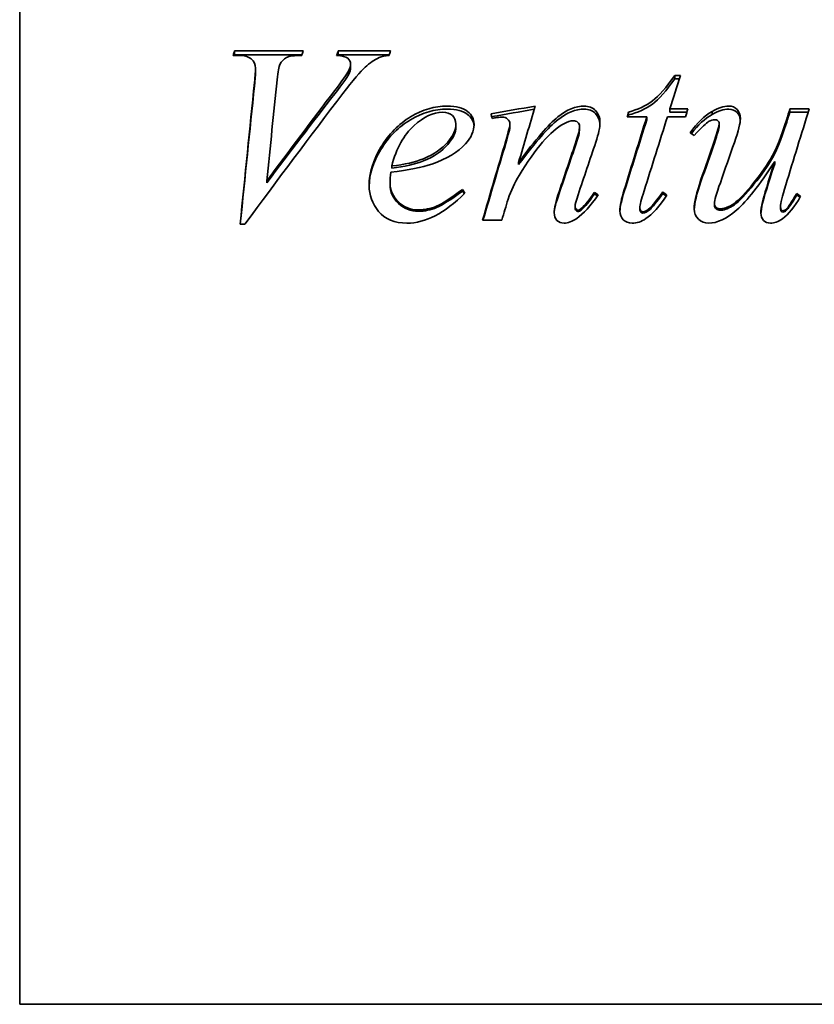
# Model space of a CAD drawing. Header units: millimetres. Extents: x 263 to 577, y 110 to 484.
# Tile 2 of 6: x 263 to 331, y 257 to 342. Entities that reach past the tile are written whole.
import ezdxf

# ---------------------------------------------------------------- set-up
doc = ezdxf.new("R2010")
doc.units = ezdxf.units.MM
doc.header["$LTSCALE"] = 2
doc.layers.add('Krawędzie widoczne(ISO)', color=7, linetype='Continuous', lineweight=35, true_color=0x262659)

msp = doc.modelspace()

# ---------------------------------------------------------------- linework, layer by layer
at = {"layer": 'Krawędzie widoczne(ISO)'}
for p, q in [((262.899, 379.61), (262.899, 257.21)), ((281.39, 339.333), (287.321, 339.333)), ((281.39, 338.991), (281.39, 339.333)), ((290.336, 339.333), (294.833, 339.333)), ((290.336, 338.991), (290.336, 339.333)), ((281.684, 338.953), (281.28, 338.953)), ((281.39, 338.991), (287.211, 338.991)), ((290.336, 338.991), (294.734, 338.991)), ((283.216, 337.535), (283.216, 337.853)), ((291.243, 337.329), (291.243, 337.643)), ((291.402, 337.889), (291.402, 338.212)), ((319.319, 337.224), (319.809, 337.224)), ((319.319, 336.917), (319.319, 337.224)), ((319.319, 336.917), (319.713, 336.917)), ((318.914, 334.334), (320.446, 334.334)), ((318.914, 334.073), (318.914, 334.334)), ((329.233, 334.334), (330.912, 334.334)), ((329.233, 334.073), (329.233, 334.334)), ((316.917, 333.646), (315.226, 333.646)), ((315.336, 333.817), (315.336, 334.073)), ((316.917, 333.397), (316.917, 333.646)), ((320.262, 333.646), (318.694, 333.646)), ((318.914, 334.073), (320.377, 334.073)), ((322.554, 333.864), (322.554, 334.12)), ((328.976, 333.199), (328.976, 333.444)), ((329.233, 334.073), (330.83, 334.073)), ((300.471, 332.801), (300.471, 333.04)), ((305.128, 332.813), (305.128, 333.052)), ((311.12, 332.602), (311.12, 332.838)), ((323.155, 332.86), (323.155, 333.1)), ((294.944, 329.242), (294.944, 329.422)), ((305.875, 329.538), (305.875, 329.723)), ((327.934, 329.621), (327.934, 329.807)), ((284.184, 327.983), (284.184, 328.142)), ((294.809, 327.828), (294.809, 327.984)), ((301.034, 327.244), (301.034, 327.391)), ((312.395, 327.005), (312.395, 327.148)), ((318.289, 327.041), (318.289, 327.185)), ((329.833, 326.922), (329.833, 327.063)), ((310.74, 325.847), (310.74, 325.97)), ((311.267, 325.631), (311.267, 325.751)), ((316.316, 325.715), (316.316, 325.836)), ((317.235, 325.715), (317.235, 325.836)), ((322.75, 326.062), (322.75, 326.189)), ((328.436, 325.799), (328.436, 325.921)), ((282.297, 324.411), (281.892, 324.411)), ((304.429, 324.753), (302.775, 324.753)), ((347.099, 257.21), (262.899, 257.21))]:
    msp.add_line(p, q, dxfattribs=at)
for points in [[(281.28, 338.953), (281.316, 339.08), (281.353, 339.207), (281.39, 339.333)], [(287.321, 339.333), (287.28, 339.207), (287.239, 339.08), (287.199, 338.953)], [(290.201, 338.953), (290.246, 339.08), (290.291, 339.207), (290.336, 339.333)], [(294.833, 339.333), (294.797, 339.207), (294.76, 339.08), (294.723, 338.953)], [(281.378, 338.953), (281.382, 338.966), (281.386, 338.979), (281.39, 338.991)], [(290.319, 338.944), (290.324, 338.96), (290.33, 338.976), (290.336, 338.991)], [(294.723, 338.953), (294.364, 338.922), (294.078, 338.857), (293.865, 338.756)], [(283.13, 336.628), (283.187, 337.237), (283.216, 337.643), (283.216, 337.853)], [(285.299, 338.154), (285.226, 338), (285.152, 337.563), (285.079, 336.839)], [(290.042, 335.925), (290.679, 336.755), (291.079, 337.325), (291.243, 337.643)], [(291.243, 337.643), (291.349, 337.86), (291.402, 338.05), (291.402, 338.212)], [(291.243, 337.329), (291.349, 337.543), (291.402, 337.729), (291.402, 337.889)], [(283.13, 336.331), (283.187, 336.929), (283.216, 337.329), (283.216, 337.535)], [(285.079, 336.839), (284.78, 333.995), (284.482, 331.086), (284.184, 328.142)], [(290.042, 335.639), (290.679, 336.455), (291.079, 337.016), (291.243, 337.329)], [(319.809, 337.224), (319.511, 336.268), (319.213, 335.304), (318.914, 334.334)], [(281.892, 324.411), (282.305, 328.554), (282.717, 332.654), (283.13, 336.628)], [(281.902, 324.411), (282.311, 328.453), (282.721, 332.453), (283.13, 336.331)], [(284.184, 328.142), (286.137, 330.771), (288.089, 333.373), (290.042, 335.925)], [(290.74, 335.666), (287.926, 331.994), (285.111, 328.22), (282.297, 324.411)], [(284.184, 327.983), (286.137, 330.569), (288.089, 333.128), (290.042, 335.639)], [(303.498, 333.919), (304.768, 334.14), (306.039, 334.361), (307.309, 334.582)], [(303.559, 333.676), (304.781, 333.885), (306.004, 334.095), (307.226, 334.303)], [(307.309, 334.582), (306.831, 332.978), (306.353, 331.357), (305.875, 329.723)], [(320.446, 334.334), (320.385, 334.105), (320.324, 333.876), (320.262, 333.646)], [(322.554, 334.12), (323.069, 334.428), (323.543, 334.582), (323.976, 334.582)], [(322.554, 333.864), (323.069, 334.167), (323.543, 334.318), (323.976, 334.318)], [(330.912, 334.334), (330.238, 332.18), (329.564, 329.995), (328.89, 327.791)], [(328.976, 333.444), (329.061, 333.741), (329.147, 334.038), (329.233, 334.334)], [(303.596, 333.527), (303.563, 333.658), (303.53, 333.789), (303.498, 333.919)], [(304, 333.587), (303.865, 333.567), (303.73, 333.547), (303.596, 333.527)], [(304.454, 333.634), (304.372, 333.634), (304.221, 333.618), (304, 333.587)], [(310.581, 333.326), (310.36, 333.326), (310.091, 333.238), (309.772, 333.064)], [(314.98, 327.379), (315.626, 329.488), (316.271, 331.581), (316.917, 333.646)], [(314.98, 327.232), (315.626, 329.307), (316.271, 331.366), (316.917, 333.397)], [(315.226, 333.646), (315.262, 333.789), (315.299, 333.931), (315.336, 334.073)], [(315.291, 333.646), (315.306, 333.703), (315.321, 333.76), (315.336, 333.817)], [(318.694, 333.646), (318.024, 331.545), (317.354, 329.416), (316.684, 327.27)], [(320.642, 332.289), (321.247, 333.125), (321.884, 333.734), (322.554, 334.12)], [(320.754, 332.211), (321.325, 332.957), (321.925, 333.507), (322.554, 333.864)], [(324.98, 333.516), (324.98, 333.128), (324.809, 332.442), (324.466, 331.452)], [(328.976, 333.199), (329.061, 333.491), (329.147, 333.782), (329.233, 334.073)], [(302.039, 333.028), (302.039, 332.433), (301.79, 331.864), (301.292, 331.321)], [(304.772, 331.596), (305.009, 332.402), (305.128, 332.885), (305.128, 333.052)], [(304.772, 331.381), (305.009, 332.173), (305.128, 332.649), (305.128, 332.813)], [(310.838, 331.584), (311.026, 332.127), (311.12, 332.544), (311.12, 332.838)], [(310.838, 331.369), (311.026, 331.903), (311.12, 332.313), (311.12, 332.602)], [(312.885, 333.183), (312.885, 332.755), (312.766, 332.187), (312.53, 331.476)], [(322.738, 331.608), (323.016, 332.406), (323.155, 332.901), (323.155, 333.1)], [(322.738, 331.392), (323.016, 332.177), (323.155, 332.665), (323.155, 332.86)], [(320.985, 332.05), (320.871, 332.13), (320.757, 332.21), (320.642, 332.289)], [(301.292, 331.321), (300.638, 330.61), (299.678, 330.032), (298.412, 329.591)], [(302.775, 324.753), (303.44, 327.052), (304.106, 329.338), (304.772, 331.596)], [(302.805, 324.753), (303.461, 326.98), (304.116, 329.194), (304.772, 331.381)], [(309.368, 327.209), (309.858, 328.676), (310.348, 330.136), (310.838, 331.584)], [(309.368, 327.065), (309.858, 328.509), (310.348, 329.944), (310.838, 331.369)], [(312.53, 331.476), (312.019, 329.972), (311.508, 328.455), (310.998, 326.93)], [(321.586, 328.251), (321.97, 329.375), (322.354, 330.495), (322.738, 331.608)], [(321.586, 328.09), (321.97, 329.196), (322.354, 330.298), (322.738, 331.392)], [(324.466, 331.452), (324.061, 330.303), (323.657, 329.146), (323.253, 327.984)], [(294.944, 329.422), (296.063, 329.542), (296.974, 329.751), (297.677, 330.048)], [(298.412, 329.591), (297.57, 329.293), (296.39, 329.06), (294.87, 328.891)], [(294.944, 329.242), (296.063, 329.361), (296.974, 329.566), (297.677, 329.858)], [(326.892, 326.347), (327.015, 326.849), (327.362, 328.009), (327.934, 329.807)], [(326.892, 326.217), (327.015, 326.711), (327.362, 327.852), (327.934, 329.621)], [(294.87, 328.891), (294.829, 328.529), (294.809, 328.226), (294.809, 327.984)], [(305.912, 328.601), (305.536, 327.981), (305.222, 327.302), (304.968, 326.566)], [(320.998, 325.727), (320.998, 326.278), (321.194, 327.122), (321.586, 328.251)], [(301.034, 327.391), (301.108, 327.286), (301.181, 327.181), (301.255, 327.075)], [(320.999, 325.673), (321.014, 326.216), (321.209, 327.023), (321.586, 328.09)], [(323.253, 327.984), (322.918, 327.04), (322.75, 326.44), (322.75, 326.189)], [(328.89, 327.791), (328.588, 326.806), (328.436, 326.181), (328.436, 325.921)], [(301.255, 327.075), (299.507, 325.361), (297.84, 324.497), (296.255, 324.497)], [(301.034, 327.244), (301.088, 327.169), (301.142, 327.093), (301.196, 327.017)], [(304.968, 326.566), (304.789, 325.962), (304.609, 325.358), (304.429, 324.753)], [(308.939, 325.398), (308.939, 325.755), (309.082, 326.36), (309.368, 327.209)], [(308.94, 325.341), (308.954, 325.698), (309.097, 326.273), (309.368, 327.065)], [(310.998, 326.93), (310.826, 326.404), (310.74, 326.084), (310.74, 325.97)], [(312.738, 326.942), (312.084, 325.987), (311.467, 325.309), (310.887, 324.911)], [(311.267, 325.751), (311.61, 326.051), (311.986, 326.518), (312.395, 327.148)], [(311.267, 325.631), (311.61, 325.926), (311.986, 326.385), (312.395, 327.005)], [(312.395, 327.148), (312.509, 327.08), (312.623, 327.011), (312.738, 326.942)], [(312.395, 327.005), (312.486, 326.951), (312.578, 326.897), (312.67, 326.843)], [(314.601, 325.569), (314.601, 325.966), (314.727, 326.57), (314.98, 327.379)], [(314.602, 325.514), (314.614, 325.905), (314.74, 326.478), (314.98, 327.232)], [(316.684, 327.27), (316.439, 326.534), (316.316, 326.055), (316.316, 325.836)], [(318.657, 326.918), (318.02, 325.947), (317.411, 325.268), (316.831, 324.887)], [(317.235, 325.836), (317.391, 325.982), (317.742, 326.433), (318.289, 327.185)], [(317.235, 325.715), (317.391, 325.859), (317.742, 326.302), (318.289, 327.041)], [(318.289, 327.185), (318.412, 327.096), (318.534, 327.007), (318.657, 326.918)], [(318.289, 327.041), (318.391, 326.969), (318.493, 326.896), (318.594, 326.823)], [(330.164, 326.809), (329.658, 325.918), (329.135, 325.273), (328.596, 324.874)], [(329.833, 327.063), (329.944, 326.978), (330.054, 326.893), (330.164, 326.809)], [(329.833, 326.922), (329.925, 326.852), (330.017, 326.783), (330.109, 326.713)], [(310.985, 325.617), (311.059, 325.617), (311.153, 325.662), (311.267, 325.751)], [(316.586, 325.471), (316.749, 325.471), (316.966, 325.593), (317.235, 325.836)], [(316.586, 325.356), (316.749, 325.356), (316.966, 325.476), (317.235, 325.715)], [(326.745, 325.362), (326.745, 325.613), (326.794, 325.942), (326.892, 326.347)], [(326.746, 325.312), (326.754, 325.55), (326.802, 325.852), (326.892, 326.217)], [(310.887, 324.911), (310.479, 324.635), (310.115, 324.497), (309.797, 324.497)], [(310.985, 325.5), (311.059, 325.5), (311.153, 325.543), (311.267, 325.631)], [(316.831, 324.887), (316.447, 324.627), (316.055, 324.497), (315.655, 324.497)], [(328.596, 324.874), (328.244, 324.623), (327.901, 324.497), (327.566, 324.497)]]:
    msp.add_open_spline(points, degree=3, dxfattribs=at)
for points, knots in [([(283.216, 337.853), (283.216, 338.17), (283.093, 338.433), (282.848, 338.641), (282.603, 338.849), (282.215, 338.953), (281.684, 338.953)], [0, 0, 0, 0, 1, 1, 1, 2, 2, 2, 2]), ([(287.199, 338.953), (286.553, 338.945), (286.112, 338.882), (285.875, 338.762), (285.638, 338.643), (285.446, 338.441), (285.299, 338.154)], [0, 0, 0, 0, 1, 1, 1, 2, 2, 2, 2]), ([(291.402, 338.212), (291.402, 338.398), (291.318, 338.56), (291.151, 338.699), (290.983, 338.837), (290.667, 338.922), (290.201, 338.953)], [0, 0, 0, 0, 1, 1, 1, 2, 2, 2, 2]), ([(293.865, 338.756), (293.457, 338.572), (293.052, 338.296), (292.652, 337.928), (292.252, 337.56), (291.614, 336.811), (290.74, 335.666)], [0, 0, 0, 0, 1, 1, 1, 2, 2, 2, 2]), ([(315.336, 334.073), (316.153, 334.286), (316.843, 334.606), (317.407, 335.031), (317.971, 335.455), (318.608, 336.19), (319.319, 337.224)], [0, 0, 0, 0, 1, 1, 1, 2, 2, 2, 2]), ([(315.336, 333.817), (316.153, 334.027), (316.843, 334.341), (317.407, 334.759), (317.971, 335.177), (318.608, 335.899), (319.319, 336.917)], [0, 0, 0, 0, 1, 1, 1, 2, 2, 2, 2]), ([(292.995, 327.73), (292.995, 328.82), (293.334, 329.928), (294.012, 331.051), (294.69, 332.174), (295.542, 333.041), (296.568, 333.658), (297.593, 334.275), (298.649, 334.582), (299.735, 334.582)], [0, 0, 0, 0, 1, 1, 1, 2, 2, 2, 3, 3, 3, 3]), ([(292.996, 327.661), (293.013, 328.706), (293.352, 329.768), (294.012, 330.844), (294.69, 331.949), (295.542, 332.802), (296.568, 333.409), (297.593, 334.016), (298.649, 334.318), (299.735, 334.318)], [0.025776, 0.025776, 0.025776, 0.025776, 1, 1, 1, 2, 2, 2, 3, 3, 3, 3]), ([(299.735, 334.582), (300.52, 334.582), (301.1, 334.428), (301.476, 334.12), (301.851, 333.813), (302.039, 333.449), (302.039, 333.028)], [0, 0, 0, 0, 1, 1, 1, 2, 2, 2, 2]), ([(299.735, 334.318), (300.52, 334.318), (301.1, 334.167), (301.476, 333.864), (301.819, 333.587), (302.006, 333.264), (302.035, 332.895)], [0, 0, 0, 0, 1, 1, 1, 1.913818, 1.913818, 1.913818, 1.913818]), ([(305.875, 329.723), (307.346, 331.722), (308.473, 333.021), (309.257, 333.646), (310.042, 334.271), (310.797, 334.582), (311.525, 334.582)], [0, 0, 0, 0, 1, 1, 1, 2, 2, 2, 2]), ([(305.875, 329.538), (307.346, 331.505), (308.473, 332.782), (309.257, 333.397), (310.042, 334.012), (310.797, 334.318), (311.525, 334.318)], [0, 0, 0, 0, 1, 1, 1, 2, 2, 2, 2]), ([(311.525, 334.582), (311.917, 334.582), (312.242, 334.452), (312.499, 334.192), (312.756, 333.931), (312.885, 333.595), (312.885, 333.183)], [0, 0, 0, 0, 1, 1, 1, 2, 2, 2, 2]), ([(311.525, 334.318), (311.917, 334.318), (312.242, 334.19), (312.499, 333.934), (312.732, 333.701), (312.86, 333.408), (312.882, 333.053)], [0, 0, 0, 0, 1, 1, 1, 1.906327, 1.906327, 1.906327, 1.906327]), ([(323.976, 334.582), (324.27, 334.582), (324.511, 334.482), (324.699, 334.28), (324.887, 334.079), (324.98, 333.824), (324.98, 333.516)], [0, 0, 0, 0, 1, 1, 1, 2, 2, 2, 2]), ([(323.976, 334.318), (324.27, 334.318), (324.511, 334.219), (324.699, 334.021), (324.861, 333.85), (324.953, 333.64), (324.975, 333.39)], [0, 0, 0, 0, 1, 1, 1, 1.864181, 1.864181, 1.864181, 1.864181]), ([(299.319, 334.049), (298.543, 334.049), (297.722, 333.663), (296.855, 332.885), (295.989, 332.107), (295.352, 330.957), (294.944, 329.422)], [0, 0, 0, 0, 1, 1, 1, 2, 2, 2, 2]), ([(300.471, 333.04), (300.471, 333.342), (300.371, 333.585), (300.17, 333.771), (299.97, 333.957), (299.686, 334.049), (299.319, 334.049)], [0, 0, 0, 0, 1, 1, 1, 2, 2, 2, 2]), ([(305.128, 333.052), (305.128, 333.203), (305.062, 333.337), (304.931, 333.456), (304.801, 333.575), (304.641, 333.634), (304.454, 333.634)], [0, 0, 0, 0, 1, 1, 1, 2, 2, 2, 2]), ([(311.12, 332.838), (311.12, 332.981), (311.067, 333.098), (310.961, 333.189), (310.855, 333.28), (310.728, 333.326), (310.581, 333.326)], [0, 0, 0, 0, 1, 1, 1, 2, 2, 2, 2]), ([(322.799, 333.409), (322.611, 333.409), (322.425, 333.355), (322.242, 333.248), (322.058, 333.141), (321.639, 332.743), (320.985, 332.05)], [0, 0, 0, 0, 1, 1, 1, 2, 2, 2, 2]), ([(323.155, 333.1), (323.155, 333.179), (323.118, 333.25), (323.044, 333.314), (322.971, 333.377), (322.889, 333.409), (322.799, 333.409)], [0, 0, 0, 0, 1, 1, 1, 2, 2, 2, 2]), ([(323.277, 325.727), (323.53, 325.727), (323.861, 325.847), (324.27, 326.086), (324.678, 326.325), (325.222, 326.862), (325.9, 327.694), (326.578, 328.525), (327.137, 329.302), (327.579, 330.024), (328.02, 330.746), (328.485, 331.892), (328.976, 333.444)], [0, 0, 0, 0, 1, 1, 1, 2, 2, 2, 3, 3, 3, 4, 4, 4, 4]), ([(297.677, 330.048), (298.608, 330.449), (299.306, 330.926), (299.772, 331.476), (300.238, 332.027), (300.471, 332.548), (300.471, 333.04)], [0, 0, 0, 0, 1, 1, 1, 2, 2, 2, 2]), ([(297.677, 329.858), (298.608, 330.252), (299.306, 330.721), (299.772, 331.263), (300.238, 331.805), (300.471, 332.317), (300.471, 332.801)], [0, 0, 0, 0, 1, 1, 1, 2, 2, 2, 2]), ([(309.772, 333.064), (309.184, 332.747), (308.571, 332.217), (307.934, 331.47), (307.297, 330.724), (306.623, 329.769), (305.912, 328.601)], [0, 0, 0, 0, 1, 1, 1, 2, 2, 2, 2]), ([(323.277, 325.607), (323.53, 325.607), (323.861, 325.725), (324.27, 325.96), (324.678, 326.195), (325.222, 326.724), (325.9, 327.542), (326.578, 328.36), (327.137, 329.124), (327.579, 329.834), (328.02, 330.544), (328.485, 331.672), (328.976, 333.199)], [0, 0, 0, 0, 1, 1, 1, 2, 2, 2, 3, 3, 3, 4, 4, 4, 4]), ([(327.934, 329.807), (326.635, 327.793), (325.546, 326.394), (324.668, 325.636), (323.79, 324.877), (322.983, 324.497), (322.248, 324.497)], [0, 0, 0, 0, 1, 1, 1, 2, 2, 2, 2]), ([(296.255, 324.497), (295.177, 324.497), (294.364, 324.834), (293.816, 325.508), (293.269, 326.181), (292.995, 326.923), (292.995, 327.73)], [0, 0, 0, 0, 1, 1, 1, 2, 2, 2, 2]), ([(294.809, 327.984), (294.809, 327.339), (295.046, 326.786), (295.52, 326.329), (295.994, 325.871), (296.57, 325.642), (297.248, 325.642)], [0, 0, 0, 0, 1, 1, 1, 2, 2, 2, 2]), ([(294.809, 327.828), (294.809, 327.193), (295.046, 326.65), (295.52, 326.199), (295.994, 325.749), (296.57, 325.524), (297.248, 325.524)], [0, 0, 0, 0, 1, 1, 1, 2, 2, 2, 2]), ([(297.248, 325.642), (297.787, 325.642), (298.306, 325.749), (298.804, 325.964), (299.302, 326.179), (300.046, 326.655), (301.034, 327.391)], [0, 0, 0, 0, 1, 1, 1, 2, 2, 2, 2]), ([(297.248, 325.524), (297.787, 325.524), (298.306, 325.629), (298.804, 325.841), (299.302, 326.052), (300.046, 326.521), (301.034, 327.244)], [0, 0, 0, 0, 1, 1, 1, 2, 2, 2, 2]), ([(328.645, 325.569), (328.743, 325.569), (328.849, 325.621), (328.963, 325.727), (329.078, 325.832), (329.368, 326.279), (329.833, 327.063)], [0, 0, 0, 0, 1, 1, 1, 2, 2, 2, 2]), ([(328.645, 325.452), (328.743, 325.452), (328.849, 325.504), (328.963, 325.607), (329.078, 325.711), (329.368, 326.15), (329.833, 326.922)], [0, 0, 0, 0, 1, 1, 1, 2, 2, 2, 2]), ([(310.74, 325.97), (310.74, 325.873), (310.767, 325.79), (310.82, 325.721), (310.873, 325.652), (310.928, 325.617), (310.985, 325.617)], [0, 0, 0, 0, 1, 1, 1, 2, 2, 2, 2]), ([(310.74, 325.847), (310.74, 325.751), (310.767, 325.669), (310.82, 325.601), (310.873, 325.534), (310.928, 325.5), (310.985, 325.5)], [0, 0, 0, 0, 1, 1, 1, 2, 2, 2, 2]), ([(316.316, 325.836), (316.316, 325.723), (316.343, 325.634), (316.396, 325.569), (316.449, 325.504), (316.512, 325.471), (316.586, 325.471)], [0, 0, 0, 0, 1, 1, 1, 2, 2, 2, 2]), ([(316.316, 325.715), (316.316, 325.603), (316.343, 325.516), (316.396, 325.452), (316.449, 325.388), (316.512, 325.356), (316.586, 325.356)], [0, 0, 0, 0, 1, 1, 1, 2, 2, 2, 2]), ([(322.248, 324.497), (321.896, 324.497), (321.6, 324.612), (321.359, 324.844), (321.118, 325.076), (320.998, 325.37), (320.998, 325.727)], [0, 0, 0, 0, 1, 1, 1, 2, 2, 2, 2]), ([(322.75, 326.189), (322.75, 326.043), (322.797, 325.93), (322.891, 325.849), (322.985, 325.767), (323.114, 325.727), (323.277, 325.727)], [0, 0, 0, 0, 1, 1, 1, 2, 2, 2, 2]), ([(322.75, 326.062), (322.75, 325.918), (322.797, 325.807), (322.891, 325.727), (322.985, 325.647), (323.114, 325.607), (323.277, 325.607)], [0, 0, 0, 0, 1, 1, 1, 2, 2, 2, 2]), ([(328.436, 325.921), (328.436, 325.8), (328.455, 325.711), (328.492, 325.654), (328.528, 325.597), (328.579, 325.569), (328.645, 325.569)], [0, 0, 0, 0, 1, 1, 1, 2, 2, 2, 2]), ([(328.436, 325.799), (328.436, 325.679), (328.455, 325.591), (328.492, 325.535), (328.528, 325.48), (328.579, 325.452), (328.645, 325.452)], [0, 0, 0, 0, 1, 1, 1, 2, 2, 2, 2]), ([(309.797, 324.497), (309.535, 324.497), (309.327, 324.578), (309.172, 324.74), (309.016, 324.903), (308.939, 325.122), (308.939, 325.398)], [0, 0, 0, 0, 1, 1, 1, 2, 2, 2, 2]), ([(315.655, 324.497), (315.344, 324.497), (315.091, 324.596), (314.895, 324.795), (314.699, 324.994), (314.601, 325.252), (314.601, 325.569)], [0, 0, 0, 0, 1, 1, 1, 2, 2, 2, 2]), ([(327.566, 324.497), (327.321, 324.497), (327.123, 324.578), (326.972, 324.74), (326.821, 324.903), (326.745, 325.11), (326.745, 325.362)], [0, 0, 0, 0, 1, 1, 1, 2, 2, 2, 2])]:
    msp.add_open_spline(points, degree=3, knots=knots, dxfattribs=at)

doc.saveas('drawing.dxf')
